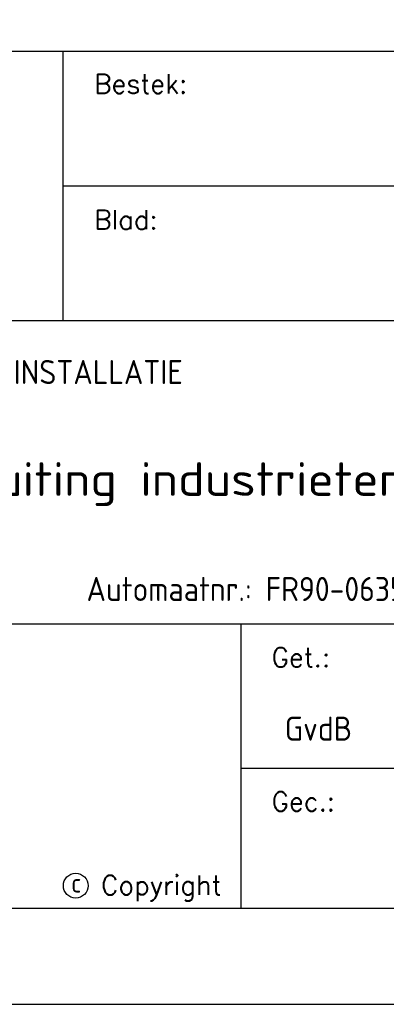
# Model space of a CAD drawing. Extents: x 272479 to 273074, y 965943 to 966363.
# Tile 19 of 25: x 273000 to 273019, y 965943 to 965994. Entities that reach past the tile are written whole.
import ezdxf
from ezdxf.enums import TextEntityAlignment as Align

# ---------------------------------------------------------------- set-up
doc = ezdxf.new("R2010")
doc.units = 0
doc.header["$LTSCALE"] = 0.25
doc.header["$MEASUREMENT"] = 0
doc.layers.get('0').update_dxf_attribs({"linetype": 'CONTINUOUS'})
doc.layers.add('01-CALQUE', color=1, linetype='CONTINUOUS')
doc.layers.add('SIV-VRI-TEKST', color=1, linetype='CONTINUOUS')
doc.styles.add('ISO', font='isocp.shx')
doc.styles.add('ROMANS', font='ROMANS.SHX')
doc.styles.add('SIMPLEX', font='SIMPLEX.SHX', dxfattribs={"height": 0.002})
doc.styles.add('T35', font='iso', dxfattribs={"height": 1.75})

# ---------------------------------------------------------------- blocks, each defined once
blk = doc.blocks.new('NB_KAA0')
at = {"color": 1}
blk.add_lwpolyline([(1189, 0), (1189, 841), (0, 841), (0, 0)], close=True, dxfattribs=at)
at = {"color": 5}
blk.add_lwpolyline([(1179, 10), (1179, 831), (25, 831), (25, 10)], close=True, dxfattribs=at)
at = {"color": 1, "style": 'ISO', "width": 0.8}
blk.add_attdef('PLOTDATUM', (23, 10), '', height=2, rotation=90, dxfattribs=at)
blk.add_attdef('FILENAAM', text='', height=2, dxfattribs=at).set_placement((1179, 7), align=Align.RIGHT)
blk = doc.blocks.new('N-h-ond')
at = {"layer": 'SIV-VRI-TEKST', "color": 7}
for p, q in [((0, 44.5), (-94.5, 44.5)), ((-66.25, 44.5), (-66.25, 30.5)), ((0, 37.5), (-66.25, 37.5)), ((0, 30.5), (-94.5, 30.5)), ((0, 14.75), (-94.5, 14.75)), ((-57, 14.75), (-57, 0)), ((0, 7.25), (-57, 7.25)), ((-94.5, 0), (0, 0))]:
    blk.add_line(p, q, dxfattribs=at)
at = {"layer": 'SIV-VRI-TEKST', "color": 2}
blk.add_circle((-65.578, 1.162), 0.644, dxfattribs=at)
for s, height, style, p in [('Bestek:', 1, 'ROMANS', (-64.619, 42.319)), ('Blad:', 1, 'ROMANS', (-64.619, 35.262)), ('REVISIETEKENING VERKEERSREGELINSTALLATIE', 1.25, 'T35', (-92.744, 27.222)), ('Get.:', 1, 'ROMANS', (-55.398, 12.527)), ('Gec.:', 1, 'ROMANS', (-55.398, 5.041)), ('c', 1, 'ISO', (-65.814, 0.804)), ('Copyright', 1, 'SIMPLEX', (-64.26, 0.691))]:
    blk.add_text(s, height=height, dxfattribs=dict(at, style=style)).set_placement(p)
at = {"layer": 'SIV-VRI-TEKST', "color": 7, "style": 'ISO'}
for p in [(-43.815, 42.236), (-18.315, 42.236), (-43.815, 38.736), (-18.315, 38.736), (-43.815, 35.236), (-18.315, 35.236)]:
    blk.add_attdef('ONDERHOEK', p, '', height=1, dxfattribs=at)
at = {"layer": 'SIV-VRI-TEKST', "color": 6, "style": 'ISO', "width": 1.2}
blk.add_attdef('KRUISPUNTNAAM', (-83.015, 21.411), '', height=1.75, dxfattribs=at)
at = {"layer": 'SIV-VRI-TEKST', "color": 2, "style": 'ISO'}
for p in [(-83.076, 15.95), (-16.824, 15.95), (-54.714, 8.694), (-42.229, 8.696)]:
    blk.add_attdef('ONDERHOEK', p, '', height=1.25, dxfattribs=at)
at = {"layer": 'SIV-VRI-TEKST', "color": 6, "style": 'ISO'}
for p in [(-28.691, 1.457), (-20.471, 1.457)]:
    blk.add_attdef('ONDERHOEK', p, '', height=1.75, dxfattribs=at)

msp = doc.modelspace()

# ---------------------------------------------------------------- block references
at = {"layer": '01-CALQUE', "xscale": 0.5, "yscale": 0.5, "zscale": 0.5}
msp.add_blockref('NB_KAA0', (272479.131, 965942.875), dxfattribs=at)
at = {"layer": '01-CALQUE'}
ref = msp.add_blockref('N-h-ond', (273068.631, 965947.875), dxfattribs=at)
ref.add_attrib('ONDERHOEK', 'Weesp                   Automaatnr.: FR90-0635', (272985.554, 965963.825), dxfattribs={"layer": 'SIV-VRI-TEKST', "color": 2, "height": 1.25, "style": 'ISO'})
ref.add_attrib('KRUISPUNTNAAM', 'N236-Aansluiting industrieterrein Weesp', (272985.615, 965969.286), dxfattribs={"layer": 'SIV-VRI-TEKST', "color": 6, "height": 1.75, "style": 'ISO', "width": 1.2})
ref.add_attrib('ONDERHOEK', 'GvdB', (273013.917, 965956.569), dxfattribs={"layer": 'SIV-VRI-TEKST', "color": 2, "height": 1.25, "style": 'ISO'})

doc.saveas('drawing.dxf')
